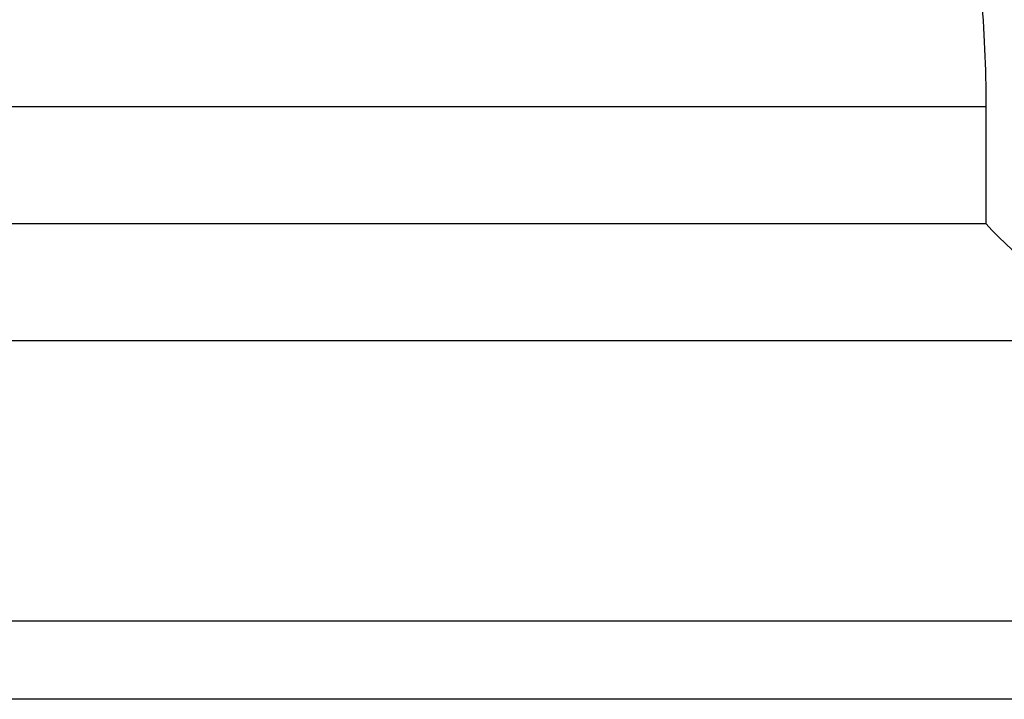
# Model space of a CAD drawing. Header units: millimetres. Extents: x 748 to 1024, y 329 to 423.
# Tile 35 of 52: x 959 to 972, y 348 to 357. Entities that reach past the tile are written whole.
import ezdxf

# ---------------------------------------------------------------- set-up
doc = ezdxf.new("R2010")
doc.units = ezdxf.units.MM
doc.header["$LTSCALE"] = 0.15
doc.layers.add('2', color=7, linetype='CONTINUOUS')
doc.layers.add('OUT', color=3, linetype='CONTINUOUS')

msp = doc.modelspace()

# ---------------------------------------------------------------- linework, layer by layer
at = {"layer": '2', "color": 0, "linetype": 'Continuous'}
for p, q in [((1023.99, 349.435), (904.242, 349.435)), ((1023.99, 348.435), (860.09, 348.435))]:
    msp.add_line(p, q, dxfattribs=at)
at = {"layer": 'OUT', "color": 7}
for p, q in [((946.294, 356.035), (971.586, 356.035)), ((971.586, 356.035), (971.586, 354.535)), ((946.294, 354.535), (971.586, 354.535)), ((949.49, 353.035), (982.29, 353.035))]:
    msp.add_line(p, q, dxfattribs=at)
msp.add_arc((974.94, 357.535), 4.5, 221.8103, 270, dxfattribs=at)
msp.add_open_spline([(970.628, 366.535), (970.527, 366.188), (970.473, 365.825), (970.429, 365.066), (970.44, 364.669), (970.539, 363.436), (970.689, 362.583), (970.94, 361.25), (971.029, 360.795), (971.201, 359.868), (971.283, 359.401), (971.494, 357.985), (971.586, 357.022), (971.586, 356.035)], degree=3, knots=[0, 0, 0, 0, 0.125, 0.125, 0.25, 0.25, 0.5, 0.5, 0.625, 0.625, 0.75, 0.75, 1, 1, 1, 1], dxfattribs=at)

doc.saveas('drawing.dxf')
